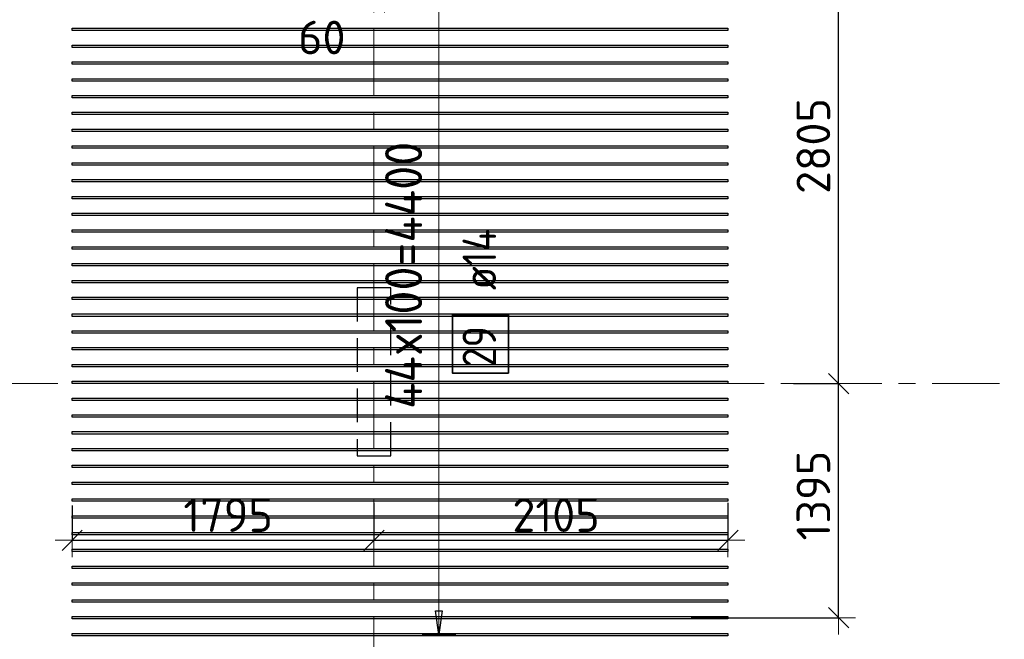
# Model space of a CAD drawing. Header units: metres. Extents: x -38 to 97, y -15 to 21.
# Tile 36 of 82: x 52.84 to 58.7, y 1.78 to 5.47. Entities that reach past the tile are written whole.
import ezdxf

# ---------------------------------------------------------------- set-up
doc = ezdxf.new("R2010")
doc.units = ezdxf.units.M
doc.header["$PDMODE"] = 65
for name, pattern in [('______11', [0.5, 0.4, -0.05, 0, -0.05]), ('______2', [0.27, 0.2, -0.07]), ('______5', [1.1, 0.8, -0.1, 0.1, -0.1])]:
    doc.linetypes.add(name, pattern=pattern)
doc.layers.add('XR$2$Осевая линия (1)', color=7, linetype='______5', lineweight=13)
doc.layers.add('XR$3$Размерная линия (1)', color=7, linetype='Continuous', lineweight=13)
doc.layers.add('XR$3$Арм.стержн.Доп. Арм верхн.зоны Х', color=7, linetype='Continuous', lineweight=35, true_color=0x8c8cff)
doc.layers.add('XR$5$Стена_ бетон несущ.', color=7, linetype='Continuous', lineweight=70, true_color=0xb4b496)
doc.styles.add('ISOCPEUR', font='txt')
doc.dimstyles.new('DIMSTYLE_3', dxfattribs={"dimtxt": 0.2, "dimasz": 0.2, "dimexe": 0, "dimexo": 0, "dimgap": 0.1, "dimtad": 2, "dimdec": 0, "dimlfac": 1000, "dimrnd": 5, "dimzin": 12, "dimdsep": 46, "dimtxsty": 'ISOCPEUR', "dimblk1": 'ALL_ML_STRICH', "dimblk2": 'ALL_ML_STRICH', "dimsah": 1, "dimcen": 0, "dimclrd": 7, "dimclre": 256, "dimclrt": 7, "dimadec": 0, "dimazin": 0, "dimtfac": 1, "dimtdec": 0, "dimtix": 1, "dimtmove": 2, "dimatfit": 3, "dimfxl": 0, "dimtzin": 0, "dimlwd": 0, "dimlwe": -3, "dimarcsym": 0})
doc.dimstyles.new('DIMSTYLE_7', dxfattribs={"dimtxt": 0.2, "dimasz": 0.2, "dimexe": 0, "dimexo": 0, "dimgap": 0.1, "dimtad": 0, "dimdec": 0, "dimlfac": 1000, "dimrnd": 5, "dimzin": 12, "dimdsep": 46, "dimtxsty": 'ISOCPEUR', "dimblk1": 'ALL_ML_STRICH', "dimblk2": 'ALL_ML_STRICH', "dimsah": 1, "dimcen": 0, "dimclrd": 7, "dimclre": 256, "dimclrt": 7, "dimadec": 0, "dimazin": 0, "dimtfac": 1, "dimtdec": 0, "dimtix": 1, "dimtmove": 2, "dimatfit": 3, "dimfxl": 0, "dimtvp": 1.2, "dimtzin": 0, "dimlwd": 0, "dimlwe": -3, "dimarcsym": 0})

# ---------------------------------------------------------------- blocks, each defined once
blk = doc.blocks.new('ALL_ML_STRICH')
at = {"color": 0, "linetype": 'ByBlock', "lineweight": -2}
for p, q in [((-0.3, -0.3), (0.3, 0.3)), ((0, -0.5), (0, 0.5)), ((-1, 0), (0.5, 0))]:
    blk.add_line(p, q, dxfattribs=at)
blk = doc.blocks.new('*D235')
at = {"layer": 'DEFPOINTS', "color": 7, "linetype": 'Continuous', "lineweight": 13, "transparency": 33554687}
for p in [(57.4238, 3.3), (56.8155, 1.9072), (57.7128, 1.9072)]:
    blk.add_point(p, dxfattribs=at)
at = {"layer": 'XR$3$Размерная линия (1)', "color": 9, "linetype": 'Continuous', "lineweight": -2, "true_color": 0xc7c7c7, "transparency": 33554687}
for p, q in [((57.4438, 3.3), (57.7128, 3.3)), ((56.8355, 1.9072), (57.7128, 1.9072))]:
    blk.add_line(p, q, dxfattribs=at)
at = {"layer": 'XR$3$Размерная линия (1)', "color": 7, "linetype": 'Continuous', "lineweight": -2, "transparency": 33554687}
blk.add_line((57.7128, 1.9072), (57.7128, 3.3), dxfattribs=at)
at = {"layer": 'XR$3$Размерная линия (1)', "color": 7, "linetype": 'Continuous', "lineweight": 13, "transparency": 33554687, "xscale": 0.2, "yscale": 0.2, "zscale": 0.2}
for p, rotation in [((57.7128, 3.3), 90), ((57.7128, 1.9072), 270)]:
    blk.add_blockref('ALL_ML_STRICH', p, dxfattribs=dict(at, rotation=rotation))
at = {"layer": 'XR$3$Размерная линия (1)', "color": 7, "linetype": 'Continuous', "lineweight": 13, "transparency": 33554687, "insert": (57.5628, 2.6336), "char_height": 0.2, "width": 0.8, "attachment_point": 5, "rotation": 90, "style": 'ISOCPEUR'}
blk.add_mtext('\\A1;{1395}', dxfattribs=at)
blk = doc.blocks.new('*D236')
at = {"layer": 'DEFPOINTS', "color": 7, "linetype": 'Continuous', "lineweight": 13, "transparency": 33554687}
for p in [(56.8916, 6.1072), (57.4238, 3.3), (57.7128, 3.3)]:
    blk.add_point(p, dxfattribs=at)
at = {"layer": 'XR$3$Размерная линия (1)', "color": 9, "linetype": 'Continuous', "lineweight": -2, "true_color": 0xc7c7c7, "transparency": 33554687}
for p, q in [((56.9116, 6.1072), (57.7128, 6.1072)), ((57.4438, 3.3), (57.7128, 3.3))]:
    blk.add_line(p, q, dxfattribs=at)
at = {"layer": 'XR$3$Размерная линия (1)', "color": 7, "linetype": 'Continuous', "lineweight": -2, "transparency": 33554687}
blk.add_line((57.7128, 3.3), (57.7128, 6.1072), dxfattribs=at)
at = {"layer": 'XR$3$Размерная линия (1)', "color": 7, "linetype": 'Continuous', "lineweight": 13, "transparency": 33554687, "xscale": 0.2, "yscale": 0.2, "zscale": 0.2}
for p, rotation in [((57.7128, 6.1072), 90), ((57.7128, 3.3), 270)]:
    blk.add_blockref('ALL_ML_STRICH', p, dxfattribs=dict(at, rotation=rotation))
at = {"layer": 'XR$3$Размерная линия (1)', "color": 7, "linetype": 'Continuous', "lineweight": 13, "transparency": 33554687, "insert": (57.5628, 4.7136), "char_height": 0.2, "width": 0.8, "attachment_point": 5, "rotation": 90, "style": 'ISOCPEUR'}
blk.add_mtext('\\A1;{2805}', dxfattribs=at)
blk = doc.blocks.new('*D300')
at = {"layer": 'DEFPOINTS', "color": 7, "linetype": 'Continuous', "lineweight": 13, "transparency": 33554687}
for p in [(53.155, 2.5948), (54.95, 2.611), (53.155, 2.3677)]:
    blk.add_point(p, dxfattribs=at)
at = {"layer": 'XR$3$Размерная линия (1)', "color": 9, "linetype": 'Continuous', "lineweight": -2, "true_color": 0xc7c7c7, "transparency": 33554687}
for p, q in [((54.95, 2.591), (54.95, 2.3677)), ((53.155, 2.5748), (53.155, 2.3677))]:
    blk.add_line(p, q, dxfattribs=at)
at = {"layer": 'XR$3$Размерная линия (1)', "color": 7, "linetype": 'Continuous', "lineweight": -2, "transparency": 33554687}
blk.add_line((53.155, 2.3677), (54.95, 2.3677), dxfattribs=at)
at = {"layer": 'XR$3$Размерная линия (1)', "color": 7, "linetype": 'Continuous', "lineweight": 13, "transparency": 33554687, "xscale": 0.2, "yscale": 0.2, "zscale": 0.2, "rotation": 180}
blk.add_blockref('ALL_ML_STRICH', (53.155, 2.3677), dxfattribs=at)
at = {"layer": 'XR$3$Размерная линия (1)', "color": 7, "linetype": 'Continuous', "lineweight": 13, "transparency": 33554687, "xscale": 0.2, "yscale": 0.2, "zscale": 0.2}
blk.add_blockref('ALL_ML_STRICH', (54.95, 2.3677), dxfattribs=at)
at = {"layer": 'XR$3$Размерная линия (1)', "color": 7, "linetype": 'Continuous', "lineweight": 13, "transparency": 33554687, "insert": (54.0825, 2.5177), "char_height": 0.2, "width": 0.8, "attachment_point": 5, "style": 'ISOCPEUR'}
blk.add_mtext('\\A1;{1795}', dxfattribs=at)
blk = doc.blocks.new('*D301')
at = {"layer": 'DEFPOINTS', "color": 7, "linetype": 'Continuous', "lineweight": 13, "transparency": 33554687}
for p in [(54.95, 2.611), (57.055, 2.611), (54.95, 2.3677)]:
    blk.add_point(p, dxfattribs=at)
at = {"layer": 'XR$3$Размерная линия (1)', "color": 9, "linetype": 'Continuous', "lineweight": -2, "true_color": 0xc7c7c7, "transparency": 33554687}
for p, q in [((54.95, 2.591), (54.95, 2.3677)), ((57.055, 2.591), (57.055, 2.3677))]:
    blk.add_line(p, q, dxfattribs=at)
at = {"layer": 'XR$3$Размерная линия (1)', "color": 7, "linetype": 'Continuous', "lineweight": -2, "transparency": 33554687}
blk.add_line((54.95, 2.3677), (57.055, 2.3677), dxfattribs=at)
at = {"layer": 'XR$3$Размерная линия (1)', "color": 7, "linetype": 'Continuous', "lineweight": 13, "transparency": 33554687, "xscale": 0.2, "yscale": 0.2, "zscale": 0.2, "rotation": 180}
blk.add_blockref('ALL_ML_STRICH', (54.95, 2.3677), dxfattribs=at)
at = {"layer": 'XR$3$Размерная линия (1)', "color": 7, "linetype": 'Continuous', "lineweight": 13, "transparency": 33554687, "xscale": 0.2, "yscale": 0.2, "zscale": 0.2}
blk.add_blockref('ALL_ML_STRICH', (57.055, 2.3677), dxfattribs=at)
at = {"layer": 'XR$3$Размерная линия (1)', "color": 7, "linetype": 'Continuous', "lineweight": 13, "transparency": 33554687, "insert": (56.0325, 2.5177), "char_height": 0.2, "width": 0.8, "attachment_point": 5, "style": 'ISOCPEUR'}
blk.add_mtext('\\A1;{2105}', dxfattribs=at)
blk = doc.blocks.new('*D303')
at = {"layer": 'DEFPOINTS', "color": 7, "linetype": 'Continuous', "lineweight": 13, "transparency": 33554687}
for p in [(55.0118, 6.3162), (54.95, 5.7742), (54.95, 5.6084)]:
    blk.add_point(p, dxfattribs=at)
at = {"layer": 'XR$3$Размерная линия (1)', "color": 9, "linetype": 'Continuous', "lineweight": -2, "true_color": 0xc7c7c7, "transparency": 33554687}
for p, q in [((55.0118, 6.2962), (55.0118, 5.6084)), ((54.95, 5.7542), (54.95, 5.6084))]:
    blk.add_line(p, q, dxfattribs=at)
at = {"layer": 'XR$3$Размерная линия (1)', "color": 7, "linetype": 'Continuous', "lineweight": -2, "transparency": 33554687}
blk.add_line((54.95, 5.6084), (55.0118, 5.6084), dxfattribs=at)
at = {"layer": 'XR$3$Размерная линия (1)', "color": 7, "linetype": 'Continuous', "lineweight": 13, "transparency": 33554687, "xscale": 0.2, "yscale": 0.2, "zscale": 0.2}
blk.add_blockref('ALL_ML_STRICH', (55.0118, 5.6084), dxfattribs=at)
at = {"layer": 'XR$3$Размерная линия (1)', "color": 7, "linetype": 'Continuous', "lineweight": 13, "transparency": 33554687, "xscale": 0.2, "yscale": 0.2, "zscale": 0.2, "rotation": 180}
blk.add_blockref('ALL_ML_STRICH', (54.95, 5.6084), dxfattribs=at)
at = {"layer": 'XR$3$Размерная линия (1)', "color": 7, "linetype": 'Continuous', "lineweight": 13, "transparency": 33554687, "insert": (54.6398, 5.3592), "char_height": 0.2, "width": 0.4, "attachment_point": 5, "style": 'ISOCPEUR'}
blk.add_mtext('\\A1;{60}', dxfattribs=at)

msp = doc.modelspace()

# ---------------------------------------------------------------- linework, layer by layer
at = {"layer": 'XR$2$Осевая линия (1)', "color": 253, "linetype": '______11', "lineweight": 13, "true_color": 0xa0a0a0, "transparency": 33554687}
for p, q in [((54.95, -3.39), (54.95, 8.98)), ((-2.63, 3.3), (62.6, 3.3))]:
    msp.add_line(p, q, dxfattribs=at)
at = {"layer": 'XR$3$Арм.стержн.Доп. Арм верхн.зоны Х', "color": 7, "linetype": 'Continuous', "lineweight": 13, "transparency": 33554687}
for q in [(55.3361, 6.2072), (55.3361, 1.8072)]:
    msp.add_line((55.3361, 1.8072), q, dxfattribs=at)
at = {"layer": 'XR$3$Арм.стержн.Доп. Арм верхн.зоны Х', "color": 7, "linetype": 'Continuous', "lineweight": 25, "transparency": 33554687}
for p, q in [((55.3361, 1.8072), (55.3161, 1.9472)), ((55.3161, 1.9472), (55.3561, 1.9472)), ((55.3561, 1.9472), (55.3361, 1.8072))]:
    msp.add_line(p, q, dxfattribs=at)
at = {"layer": 'XR$3$Арм.стержн.Доп. Арм верхн.зоны Х', "color": 253, "linetype": 'Continuous', "lineweight": -3, "true_color": 0xa0a0a0, "transparency": 33554687}
for q in [(55.2361, 1.8072), (55.4361, 1.8072)]:
    msp.add_line((55.3361, 1.8072), q, dxfattribs=at)
at = {"layer": 'XR$3$Арм.стержн.Доп. Арм верхн.зоны Х', "color": 7, "linetype": 'Continuous', "lineweight": 25, "transparency": 33554687}
for points in [[(57.055, 5.4002), (53.155, 5.4002), (53.155, 5.4142), (57.055, 5.4142), (57.055, 5.4002)], [(57.055, 5.3002), (53.155, 5.3002), (53.155, 5.3142), (57.055, 5.3142), (57.055, 5.3002)], [(57.055, 5.2002), (53.155, 5.2002), (53.155, 5.2142), (57.055, 5.2142), (57.055, 5.2002)], [(57.055, 5.1002), (53.155, 5.1002), (53.155, 5.1142), (57.055, 5.1142), (57.055, 5.1002)], [(57.055, 5.0002), (53.155, 5.0002), (53.155, 5.0142), (57.055, 5.0142), (57.055, 5.0002)], [(57.055, 4.9002), (53.155, 4.9002), (53.155, 4.9142), (57.055, 4.9142), (57.055, 4.9002)], [(57.055, 4.8002), (53.155, 4.8002), (53.155, 4.8142), (57.055, 4.8142), (57.055, 4.8002)], [(57.055, 4.7002), (53.155, 4.7002), (53.155, 4.7142), (57.055, 4.7142), (57.055, 4.7002)], [(57.055, 4.6002), (53.155, 4.6002), (53.155, 4.6142), (57.055, 4.6142), (57.055, 4.6002)], [(57.055, 4.5002), (53.155, 4.5002), (53.155, 4.5142), (57.055, 4.5142), (57.055, 4.5002)], [(57.055, 4.4002), (53.155, 4.4002), (53.155, 4.4142), (57.055, 4.4142), (57.055, 4.4002)], [(57.055, 4.3002), (53.155, 4.3002), (53.155, 4.3142), (57.055, 4.3142), (57.055, 4.3002)], [(57.055, 4.2002), (53.155, 4.2002), (53.155, 4.2142), (57.055, 4.2142), (57.055, 4.2002)], [(57.055, 4.1002), (53.155, 4.1002), (53.155, 4.1142), (57.055, 4.1142), (57.055, 4.1002)], [(57.055, 4.0002), (53.155, 4.0002), (53.155, 4.0142), (57.055, 4.0142), (57.055, 4.0002)], [(57.055, 3.9002), (53.155, 3.9002), (53.155, 3.9142), (57.055, 3.9142), (57.055, 3.9002)], [(57.055, 3.8002), (53.155, 3.8002), (53.155, 3.8142), (57.055, 3.8142), (57.055, 3.8002)], [(57.055, 3.7002), (53.155, 3.7002), (53.155, 3.7142), (57.055, 3.7142), (57.055, 3.7002)], [(57.055, 3.6002), (53.155, 3.6002), (53.155, 3.6142), (57.055, 3.6142), (57.055, 3.6002)], [(57.055, 3.5002), (53.155, 3.5002), (53.155, 3.5142), (57.055, 3.5142), (57.055, 3.5002)], [(57.055, 3.4002), (53.155, 3.4002), (53.155, 3.4142), (57.055, 3.4142), (57.055, 3.4002)], [(57.055, 3.3002), (53.155, 3.3002), (53.155, 3.3142), (57.055, 3.3142), (57.055, 3.3002)], [(57.055, 3.2002), (53.155, 3.2002), (53.155, 3.2142), (57.055, 3.2142), (57.055, 3.2002)], [(57.055, 3.1002), (53.155, 3.1002), (53.155, 3.1142), (57.055, 3.1142), (57.055, 3.1002)], [(57.055, 3.0002), (53.155, 3.0002), (53.155, 3.0142), (57.055, 3.0142), (57.055, 3.0002)], [(57.055, 2.9002), (53.155, 2.9002), (53.155, 2.9142), (57.055, 2.9142), (57.055, 2.9002)], [(57.055, 2.8002), (53.155, 2.8002), (53.155, 2.8142), (57.055, 2.8142), (57.055, 2.8002)], [(57.055, 2.7002), (53.155, 2.7002), (53.155, 2.7142), (57.055, 2.7142), (57.055, 2.7002)], [(57.055, 2.6002), (53.155, 2.6002), (53.155, 2.6142), (57.055, 2.6142), (57.055, 2.6002)], [(57.055, 2.5002), (53.155, 2.5002), (53.155, 2.5142), (57.055, 2.5142), (57.055, 2.5002)], [(57.055, 2.4002), (53.155, 2.4002), (53.155, 2.4142), (57.055, 2.4142), (57.055, 2.4002)], [(57.055, 2.3002), (53.155, 2.3002), (53.155, 2.3142), (57.055, 2.3142), (57.055, 2.3002)], [(57.055, 2.2002), (53.155, 2.2002), (53.155, 2.2142), (57.055, 2.2142), (57.055, 2.2002)], [(57.055, 2.1002), (53.155, 2.1002), (53.155, 2.1142), (57.055, 2.1142), (57.055, 2.1002)], [(57.055, 2.0002), (53.155, 2.0002), (53.155, 2.0142), (57.055, 2.0142), (57.055, 2.0002)], [(57.055, 1.9002), (53.155, 1.9002), (53.155, 1.9142), (57.055, 1.9142), (57.055, 1.9002)], [(57.055, 1.8002), (53.155, 1.8002), (53.155, 1.8142), (57.055, 1.8142), (57.055, 1.8002)]]:
    msp.add_lwpolyline(points, dxfattribs=at)
at = {"layer": 'XR$3$Арм.стержн.Доп. Арм верхн.зоны Х', "color": 7, "linetype": 'Continuous', "lineweight": 35, "transparency": 33554687}
msp.add_lwpolyline([(55.7498, 3.3629), (55.7498, 3.7095), (55.4165, 3.7095), (55.4165, 3.3629), (55.7498, 3.3629)], dxfattribs=at)
at = {"layer": 'XR$5$Стена_ бетон несущ.', "color": 253, "linetype": '______2', "lineweight": -3, "true_color": 0xa0a0a0, "transparency": 33554687}
for p, q in [((55.05, 3.87), (54.85, 3.87)), ((54.85, 3.87), (54.85, 2.87)), ((55.05, 2.87), (55.05, 3.87)), ((54.85, 2.87), (55.05, 2.87))]:
    msp.add_line(p, q, dxfattribs=at)

# ---------------------------------------------------------------- texts
at = {"layer": 'XR$3$Арм.стержн.Доп. Арм верхн.зоны Х', "color": 7, "linetype": 'Continuous', "lineweight": 13, "transparency": 33554687, "insert": (55.2361, 3.1492), "char_height": 0.22, "width": 1.841574, "attachment_point": 7, "rotation": 90, "style": 'ISOCPEUR'}
msp.add_mtext('\\W0.95;44x100=4400', dxfattribs=at)
at = {"layer": 'XR$3$Арм.стержн.Доп. Арм верхн.зоны Х', "color": 7, "linetype": 'Continuous', "lineweight": 25, "transparency": 33554687, "char_height": 0.2, "attachment_point": 7, "rotation": 90, "style": 'ISOCPEUR'}
for s, insert, width in [('\\W0.89; ø14 ', (55.6765, 3.7429), 0.769432), ('\\W0.87;29', (55.6765, 3.3962), 0.367208)]:
    msp.add_mtext(s, dxfattribs=dict(at, insert=insert, width=width))

# ---------------------------------------------------------------- dimensions: what is measured, and where the dimension line sits
at = {"layer": 'XR$3$Размерная линия (1)', "color": 7, "linetype": 'Continuous', "lineweight": 13, "transparency": 33554687}
for base, p1, p2, dimstyle, picture, middle in [((55.0118, 5.6084), (54.95, 5.7542), (55.0118, 6.2962), 'DIMSTYLE_7', '*D303', (54.6398, 5.3592)), ((54.95, 2.3677), (53.155, 2.5748), (54.95, 2.591), 'DIMSTYLE_3', '*D300', (54.0825, 2.5177)), ((57.055, 2.3677), (54.95, 2.591), (57.055, 2.591), 'DIMSTYLE_3', '*D301', (56.0325, 2.5177))]:
    dim = msp.add_linear_dim(base=base, p1=p1, p2=p2, dimstyle=dimstyle, override={"dimpost": '<>', "dimclrd": 7, "dimclre": 9, "dimclrt": 7, "dimlwd": 0, "dimlwe": 65533}, dxfattribs=at)
    dim.commit()
    dim.dimension.update_dxf_attribs({"geometry": picture, "text_midpoint": middle, "dimtype": 160})
for base, p1, p2, picture, middle in [((57.7128, 6.1072), (57.4438, 3.3), (56.9116, 6.1072), '*D236', (57.5628, 4.7136)), ((57.7128, 3.3), (56.8355, 1.9072), (57.4438, 3.3), '*D235', (57.5628, 2.6336))]:
    dim = msp.add_linear_dim(base=base, p1=p1, p2=p2, angle=90, dimstyle='DIMSTYLE_3', override={"dimpost": '<>', "dimclrd": 7, "dimclre": 9, "dimclrt": 7, "dimlwd": 0, "dimlwe": 65533}, dxfattribs=at)
    dim.commit()
    dim.dimension.update_dxf_attribs({"geometry": picture, "text_midpoint": middle, "dimtype": 160})

doc.saveas('drawing.dxf')
